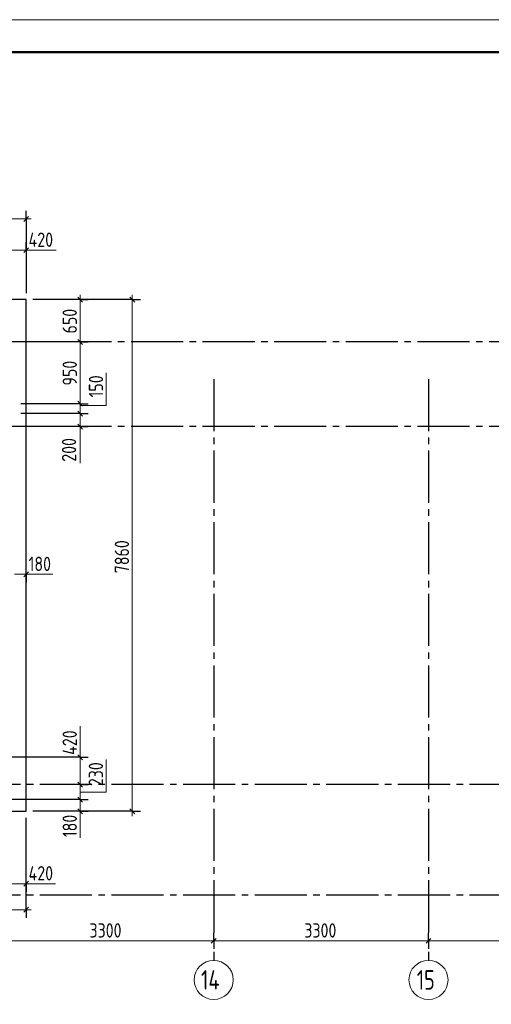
# Model space of a CAD drawing. Header units: millimetres. Extents: x 0 to 43617, y 0 to 29700.
# Tile 8 of 20: x 14350 to 21595, y 14575 to 29700. Entities that reach past the tile are written whole.
import ezdxf

# ---------------------------------------------------------------- set-up
doc = ezdxf.new("R2010")
doc.units = ezdxf.units.MM
doc.linetypes.add('______5', pattern=[1100, 800, -100, 100, -100])
for name, color, linetype, lineweight in [('Standard', 7, 'Continuous', 25), ('ЖБ Перекрытие верхний уровень', 7, 'Continuous', 35), ('Оси', 40, '______5', 18), ('Размерная выноска', 7, 'Continuous', 13)]:
    doc.layers.add(name, color=color, linetype=linetype, lineweight=lineweight)
doc.styles.add('GOST 2.304-81', font='txt')
doc.styles.add('ISOCPEUR', font='txt')

msp = doc.modelspace()

# ---------------------------------------------------------------- linework, layer by layer
at = {"layer": 'Standard', "color": 7, "linetype": 'Continuous', "lineweight": 13, "transparency": 33554687}
for p, q in [((14450, 26640), (5770, 26640)), ((14450, 26640), (14525, 26640)), ((14030, 26160), (14450, 26160)), ((14450, 26160), (14525, 26160)), ((15279, 25400), (15279, 25475)), ((16080, 25400), (16080, 25475)), ((15279, 23800), (15279, 23650)), ((15279, 23650), (15279, 23450)), ((15279, 23450), (15279, 23375)), ((14450, 21180), (14270, 21180)), ((14450, 21180), (14525, 21180)), ((15279, 18370), (15279, 18445)), ((15279, 17950), (15279, 18370)), ((15279, 17720), (15279, 17950)), ((15279, 17540), (15279, 17720)), ((15279, 17540), (15279, 17465)), ((16080, 17540), (16080, 17465)), ((14030, 16427), (14450, 16427)), ((14450, 16427), (14525, 16427)), ((5770, 16027), (14450, 16027)), ((14450, 16027), (14525, 16027)), ((14030, 15550), (17330, 15550)), ((17330, 15550), (20630, 15550)), ((20630, 15550), (23930, 15550))]:
    msp.add_line(p, q, dxfattribs=at)
at = {"layer": 'Standard', "color": 7, "linetype": 'Continuous', "lineweight": 25, "transparency": 33554687}
for p, q in [((14487, 26677), (14412, 26602)), ((14412, 26122), (14487, 26197)), ((15242, 25438), (15317, 25363)), ((16043, 25438), (16118, 25363)), ((15242, 24787), (15317, 24712)), ((15242, 23838), (15317, 23763)), ((15242, 23687), (15317, 23612)), ((15242, 23487), (15317, 23412)), ((14487, 21217), (14412, 21142)), ((15317, 18333), (15242, 18407)), ((15317, 17912), (15242, 17987)), ((15317, 17682), (15242, 17758)), ((15317, 17502), (15242, 17577)), ((16043, 17577), (16118, 17502)), ((14412, 16390), (14487, 16465)), ((14412, 15990), (14487, 16065)), ((17292, 15512), (17368, 15587)), ((20592, 15512), (20668, 15587))]:
    msp.add_line(p, q, dxfattribs=at)
at = {"layer": 'Standard', "color": 251, "linetype": 'Continuous', "lineweight": -3, "true_color": 0x656565, "transparency": 33554687}
for p, q in [((14450, 26640), (14450, 26765)), ((14450, 26640), (14450, 26515)), ((14450, 26640), (14450, 25500)), ((14450, 26160), (14450, 26285)), ((14450, 26160), (14450, 26035)), ((14450, 26160), (14450, 25500)), ((16080, 25400), (14550, 25400)), ((15279, 25400), (14550, 25400)), ((15279, 25400), (15154, 25400)), ((15279, 25400), (15404, 25400)), ((16080, 25400), (15955, 25400)), ((16080, 25400), (16205, 25400)), ((15279, 24750), (15154, 24750)), ((15279, 24750), (15404, 24750)), ((15279, 23800), (15154, 23800)), ((15279, 23800), (15404, 23800)), ((15279, 23650), (15154, 23650)), ((15279, 23650), (15404, 23650)), ((15279, 23450), (15154, 23450)), ((15279, 23450), (15404, 23450)), ((14450, 21180), (14450, 21305)), ((14450, 21180), (14450, 21055)), ((14450, 21180), (14450, 21180)), ((15279, 18370), (15154, 18370)), ((15279, 18370), (15404, 18370)), ((15279, 17950), (15154, 17950)), ((15279, 17950), (15404, 17950)), ((15279, 17720), (15154, 17720)), ((15279, 17720), (15404, 17720)), ((14450, 16027), (14450, 17440)), ((16080, 17540), (14550, 17540)), ((15279, 17540), (15154, 17540)), ((15279, 17540), (15404, 17540)), ((16080, 17540), (15955, 17540)), ((16080, 17540), (16205, 17540)), ((14450, 16427), (14450, 16552)), ((14450, 16427), (14450, 16302)), ((14450, 16027), (14450, 16152)), ((14450, 16027), (14450, 15902)), ((17330, 15550), (17330, 15675)), ((20630, 15550), (20630, 15675)), ((17330, 15550), (17330, 15425)), ((17330, 15550), (17330, 15550)), ((20630, 15550), (20630, 15425)), ((20630, 15550), (20630, 15550))]:
    msp.add_line(p, q, dxfattribs=at)
at = {"layer": 'Standard', "color": 7, "linetype": 'Continuous', "lineweight": 13, "transparency": 33554687}
msp.add_lwpolyline([(0, 0), (42000, 0), (42000, 29700), (0, 29700), (0, 0)], close=True, dxfattribs=at)
at = {"layer": 'Standard', "color": 7, "linetype": 'Continuous', "lineweight": 50, "transparency": 33554687}
msp.add_lwpolyline([(2000, 29200), (41500, 29200), (41500, 500), (2000, 500), (2000, 29200)], close=True, dxfattribs=at)
at = {"layer": 'Standard', "color": 7, "linetype": 'Continuous', "lineweight": 13, "transparency": 33554687}
for points in [[(15279, 25400), (15279, 24777), (15279, 24777), (15279, 24750)], [(16080, 25400), (16080, 21099), (16080, 21099), (16080, 17540)], [(15279, 24750), (15279, 24674), (15279, 24674), (15279, 23800)]]:
    msp.add_lwpolyline(points, dxfattribs=at)
at = {"layer": 'Standard', "color": 251, "linetype": 'Continuous', "lineweight": -3, "true_color": 0x656565, "transparency": 33554687}
for points in [[(15279, 24750), (15262, 24750), (15262, 24750), (15261, 24750), (15261, 24750), (14650, 24750)], [(15279, 23800), (15256, 23800), (15256, 23800), (14370, 23800)], [(15279, 23650), (15255, 23650), (15255, 23650), (14370, 23650)], [(15279, 23450), (15254, 23450), (15254, 23450), (14635, 23450)], [(15279, 18370), (15262, 18370), (15262, 18370), (14040, 18370)], [(15279, 17950), (15262, 17950), (15262, 17950), (15020, 17950)], [(15279, 17720), (15262, 17720), (15262, 17720), (14040, 17720)], [(14450, 16427), (14450, 16444), (14450, 16444), (14450, 16983), (14450, 16983), (14450, 17440)], [(15279, 17540), (15262, 17540), (15262, 17540), (14550, 17540)]]:
    msp.add_lwpolyline(points, dxfattribs=at)
at = {"layer": 'ЖБ Перекрытие верхний уровень', "color": 7, "linetype": 'Continuous', "lineweight": 25, "transparency": 33554687}
for p, q in [((14450, 25400), (5770, 25400)), ((14450, 23800), (14450, 25400)), ((14450, 17540), (14450, 23800)), ((5770, 17540), (14450, 17540))]:
    msp.add_line(p, q, dxfattribs=at)
at = {"layer": 'Оси', "color": 8, "linetype": '______5', "lineweight": -3, "transparency": 33554687}
for p, q in [((35560, 24750), (3600, 24750)), ((17330, 24180), (17330, 15250)), ((20630, 24180), (20630, 15250)), ((35560, 23450), (3600, 23450)), ((35560, 23450), (3600, 23450)), ((35260, 17950), (3600, 17950)), ((35260, 16250), (3600, 16250))]:
    msp.add_line(p, q, dxfattribs=at)
at = {"layer": 'Оси', "color": 7, "linetype": 'Continuous', "lineweight": 13, "transparency": 33554687}
for centre in [(17330, 14950), (20630, 14950)]:
    msp.add_circle(centre, 300, dxfattribs=at)
at = {"layer": 'Размерная выноска', "color": 7, "linetype": 'Continuous', "lineweight": 13, "transparency": 33554687}
for p, q in [((14450, 26160), (14910, 26160)), ((15279, 23450), (15279, 22890)), ((14450, 21180), (14860, 21180)), ((15279, 18370), (15279, 18850)), ((15279, 17540), (15279, 17130)), ((14450, 16427), (14900, 16427))]:
    msp.add_line(p, q, dxfattribs=at)
for points in [[(15279, 23775), (15679, 23775), (15679, 24275)], [(15279, 17835), (15679, 17835), (15679, 18335)]]:
    msp.add_lwpolyline(points, dxfattribs=at)

# ---------------------------------------------------------------- texts
at = {"layer": 'Standard', "color": 7, "linetype": 'Continuous', "lineweight": 25, "transparency": 33554687, "char_height": 220, "attachment_point": 7, "style": 'GOST 2.304-81'}
for s, insert, width in [('420', (14487, 26210), 531.97), ('180', (14487, 21230), 485.09), ('420', (14487, 16478), 531.97), ('3300', (15422, 15600), 641.47), ('3300', (18722, 15600), 641.47)]:
    msp.add_mtext(s, dxfattribs=dict(at, insert=insert, width=width))
at = {"layer": 'Standard', "color": 7, "linetype": 'Continuous', "lineweight": 25, "transparency": 33554687, "char_height": 220, "attachment_point": 7, "rotation": 90, "style": 'GOST 2.304-81'}
for s, insert, width in [('650', (15229, 24880), 516.39), ('950', (15229, 24080), 516.39), ('150', (15632, 23898), 469.51), ('200', (15218, 22910), 531.97), ('7860', (16030, 21196), 672.63), ('420', (15229, 18407), 531.97), ('230', (15630, 17926), 516.4), ('180', (15229, 17143), 485.09)]:
    msp.add_mtext(s, dxfattribs=dict(at, insert=insert, width=width))
at = {"layer": 'Оси', "color": 7, "linetype": 'Continuous', "lineweight": 25, "transparency": 33554687, "char_height": 300, "attachment_point": 7, "style": 'ISOCPEUR'}
for s, insert, width in [('\\W0.76;14', (17135, 14800), 504.57), ('\\W0.75;15', (20450, 14800), 472.28)]:
    msp.add_mtext(s, dxfattribs=dict(at, insert=insert, width=width))

doc.saveas('drawing.dxf')
